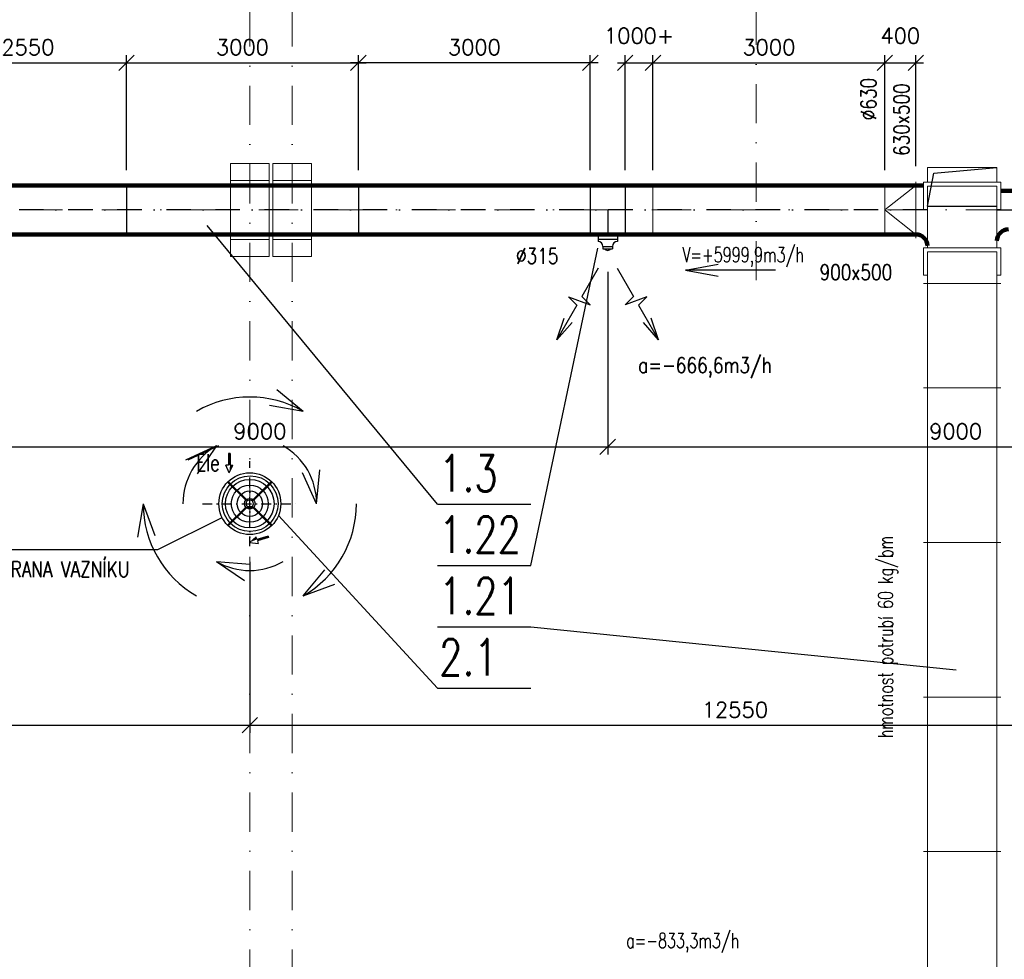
# Model space of a CAD drawing. Header units: millimetres. Extents: x -746391 to 410178, y -169697 to 100555.
# Tile 116 of 179: x 75024 to 87760, y 13704 to 25862. Entities that reach past the tile are written whole.
import ezdxf
from ezdxf.enums import TextEntityAlignment as Align
from ezdxf.lldxf.tags import DXFTag

# ---------------------------------------------------------------- set-up
doc = ezdxf.new("R2010")
doc.units = ezdxf.units.MM
for name, pattern in [('CENTERX2', [101.6, 63.5, -12.7, 12.7, -12.7]), ('DASHDOT', [25.4, 12.7, -6.35, 0, -6.35]), ('ČERCHOVANÁ', [25.4, 12.7, -6.35, 0, -6.35])]:
    doc.linetypes.add(name, pattern=pattern)
doc.layers.get('0').update_dxf_attribs({"color": 9})
doc.layers.get('Defpoints').update_dxf_attribs({"color": 9})
for name, color, linetype, lineweight in [('A99_N_osy', 9, 'CENTERX2', 9), ('A99_S_sloupy', 9, 'Continuous', 5), ('VZT-KOTY', 2, 'Continuous', 25)]:
    doc.layers.add(name, color=color, linetype=linetype, lineweight=lineweight)
for name, color, linetype in [('VZT-KÓTY', 2, 'Continuous'), ('VZT-POZICE', 6, 'Continuous'), ('VZT-PŘÍOD-OSY', 1, 'ČERCHOVANÁ'), ('VZT-PŘÍVOD-NEVID', 120, 'ACAD_ISO02W100'), ('VZT-PŘÍVOD-TENKÉ', 4, 'Continuous'), ('VZT-PŘÍVOD-VÝKON', 2, 'Continuous'), ('VZT-PŘÍVOD-ZAŘÍZENÍ', 3, 'Continuous'), ('VZT-ZAŘ', 3, 'Continuous')]:
    doc.layers.add(name, color=color, linetype=linetype)
doc.styles.add('PITSIMP8', font='pitsimp8')
doc.styles.add('RomanS', font='romans.shx')
tags = doc.linetypes.add('ACAD_ISO02W100', pattern=[15, 12, -3]).pattern_tags.tags
tags[6:7] = [DXFTag(74, 4), DXFTag(75, 0), DXFTag(340, '0'), DXFTag(46, 1.0), DXFTag(50, 0.0), DXFTag(44, 0.0), DXFTag(45, 0.0)]
tags[4:5] = [DXFTag(74, 4), DXFTag(75, 0), DXFTag(340, '0'), DXFTag(46, 1.0), DXFTag(50, 0.0), DXFTag(44, 0.0), DXFTag(45, 0.0)]
doc.dimstyles.new('VZT100', dxfattribs={"dimscale": 100, "dimtxt": 2, "dimasz": 2, "dimexe": 1, "dimexo": 2, "dimgap": 1, "dimtad": 1, "dimtoh": 1, "dimdec": 0, "dimzin": 0, "dimdsep": 46, "dimtxsty": 'RomanS', "dimblk": 'OBLIQUE', "dimcen": 1, "dimdle": 1, "dimclrd": 256, "dimclre": 256, "dimclrt": 256, "dimadec": 0, "dimazin": 0, "dimtfac": 1, "dimtdec": 0, "dimtmove": 2, "dimatfit": 3, "dimldrblk": 'OBLIQUE', "dimfxl": 1, "dimtolj": 1, "dimtzin": 0, "dimarcsym": 0})

# ---------------------------------------------------------------- blocks, each defined once
blk = doc.blocks.new('2dluk097')
at = {"color": 0, "linetype": 'ByBlock'}
for p, q in [((-0.052, 0.5), (-0.052, -0.1)), ((-0.052, 0.5), (0.052, 0.5)), ((0.052, 0.5), (0.052, -0.1))]:
    blk.add_line(p, q, dxfattribs=at)
for p, q in [((-0.052, -0.1), (-0.231, -0.1)), ((0, -0.5), (-0.231, -0.1)), ((0, -0.5), (0.231, -0.1)), ((0.052, -0.1), (0.231, -0.1))]:
    blk.add_line(p, q)
for points in [[(-0.052, 0.5), (0.052, 0.5), (-0.052, -0.1), (0.052, -0.1)], [(-0.231, -0.1), (0, -0.5), (0.052, -0.1), (-0.052, -0.1)], [(-0.052, -0.1), (0.231, -0.1), (0, -0.5), (-0.052, -0.1)]]:
    blk.add_solid(points)
at = {"linetype": 'ByBlock', "style": 'PITSIMP8', "flags": 9}
for tag, p in [('VOLUMENSTROM', (-0.058, 0.041)), ('RAUM/GRUPPE', (-0.058, 0.161)), ('DRUCK/-STUFE', (-0.058, 0.021)), ('BEZEICHNUNG', (-0.058, 0.181)), ('POS.NR.G-LV', (-0.058, 0.141)), ('ANSCHLUSS', (-0.058, 0.001)), ('KENNUNG', (-0.058, 0.081)), ('LEISTUNG', (-0.058, 0.061)), ('FABRIKAT', (-0.058, 0.121)), ('TYP', (-0.058, 0.101)), ('SPANNUNG/FREQUENZ', (-0.058, -0.119)), ('TEMPERATUR', (-0.058, -0.059)), ('SCHUTZART', (-0.058, -0.099)), ('DREHZAHL', (-0.058, -0.079)), ('GROESSE', (-0.058, -0.019)), ('GEWICHT', (-0.058, -0.139)), ('FREI', (-0.058, -0.159)), ('FREI', (-0.058, -0.179)), ('FREI', (-0.058, -0.199)), ('DN', (-0.058, -0.039))]:
    blk.add_attdef(tag, text='', height=0.01, dxfattribs=at).set_placement(p, align=Align.MIDDLE)
blk = doc.blocks.new('_Oblique')
at = {"color": 0, "linetype": 'ByBlock', "lineweight": -2}
blk.add_line((-0.5, -0.5), (0.5, 0.5), dxfattribs=at)
blk = doc.blocks.new('*D1668')
at = {"layer": 'Defpoints', "color": 0, "linetype": 'Continuous', "lineweight": 18, "ltscale": 0.5, "transparency": 16777216}
for p in [(79405, 25305), (79405, 23715), (82405, 23715)]:
    blk.add_point(p, dxfattribs=at)
at = {"layer": 'VZT-KÓTY', "linetype": 'Continuous', "lineweight": -2, "ltscale": 0.5, "transparency": 16777216}
for p, q in [((79405, 23915), (79405, 25405)), ((82405, 23915), (82405, 25405)), ((82505, 25305), (79305, 25305))]:
    blk.add_line(p, q, dxfattribs=at)
at = {"layer": 'VZT-KÓTY', "linetype": 'Continuous', "lineweight": -2, "ltscale": 0.5, "transparency": 16777216, "xscale": 200, "yscale": 200, "zscale": 200, "rotation": 180}
blk.add_blockref('_Oblique', (79405, 25305), dxfattribs=at)
at = {"layer": 'VZT-KÓTY', "linetype": 'Continuous', "lineweight": -2, "ltscale": 0.5, "transparency": 16777216, "xscale": 200, "yscale": 200, "zscale": 200}
blk.add_blockref('_Oblique', (82405, 25305), dxfattribs=at)
at = {"layer": 'VZT-KÓTY', "linetype": 'Continuous', "lineweight": 18, "ltscale": 0.5, "transparency": 16777216, "insert": (80905, 25505), "char_height": 200, "attachment_point": 5, "style": 'RomanS'}
blk.add_mtext('\\A1;3000', dxfattribs=at)
blk = doc.blocks.new('*D1691')
at = {"layer": 'Defpoints', "color": 0, "linetype": 'Continuous', "lineweight": 18, "ltscale": 0.5, "transparency": 16777216}
for p in [(86615, 25305), (86215, 23715), (86615, 23765)]:
    blk.add_point(p, dxfattribs=at)
at = {"layer": 'VZT-KÓTY', "linetype": 'Continuous', "lineweight": -2, "ltscale": 0.5, "transparency": 16777216}
for p, q in [((86215, 23915), (86215, 25405)), ((86615, 23965), (86615, 25405)), ((86115, 25305), (86715, 25305))]:
    blk.add_line(p, q, dxfattribs=at)
at = {"layer": 'VZT-KÓTY', "linetype": 'Continuous', "lineweight": -2, "ltscale": 0.5, "transparency": 16777216, "xscale": 200, "yscale": 200, "zscale": 200, "rotation": 180}
blk.add_blockref('_Oblique', (86215, 25305), dxfattribs=at)
at = {"layer": 'VZT-KÓTY', "linetype": 'Continuous', "lineweight": -2, "ltscale": 0.5, "transparency": 16777216, "xscale": 200, "yscale": 200, "zscale": 200}
blk.add_blockref('_Oblique', (86615, 25305), dxfattribs=at)
at = {"layer": 'VZT-KÓTY', "linetype": 'Continuous', "lineweight": 18, "ltscale": 0.5, "transparency": 16777216, "insert": (86415, 25655), "char_height": 200, "attachment_point": 5, "style": 'RomanS'}
blk.add_mtext('\\A1;400', dxfattribs=at)
blk = doc.blocks.new('*D1714')
at = {"layer": 'Defpoints', "color": 0, "linetype": 'Continuous', "lineweight": 18, "ltscale": 0.5, "transparency": 16777216}
for p in [(83215, 25305), (82855, 23715), (83215, 23715)]:
    blk.add_point(p, dxfattribs=at)
at = {"layer": 'VZT-KOTY', "linetype": 'Continuous', "lineweight": -2, "ltscale": 0.5, "transparency": 16777216}
for p, q in [((82855, 23915), (82855, 25405)), ((83215, 23915), (83215, 25405)), ((82755, 25305), (83315, 25305))]:
    blk.add_line(p, q, dxfattribs=at)
at = {"layer": 'VZT-KOTY', "linetype": 'Continuous', "lineweight": -2, "ltscale": 0.5, "transparency": 16777216, "xscale": 200, "yscale": 200, "zscale": 200, "rotation": 180}
blk.add_blockref('_Oblique', (82855, 25305), dxfattribs=at)
at = {"layer": 'VZT-KOTY', "linetype": 'Continuous', "lineweight": -2, "ltscale": 0.5, "transparency": 16777216, "xscale": 200, "yscale": 200, "zscale": 200}
blk.add_blockref('_Oblique', (83215, 25305), dxfattribs=at)
at = {"layer": 'VZT-KOTY', "linetype": 'Continuous', "lineweight": 18, "ltscale": 0.5, "transparency": 16777216, "insert": (83035, 25655), "char_height": 200, "attachment_point": 5, "style": 'RomanS'}
blk.add_mtext('\\A1;1000+', dxfattribs=at)
blk = doc.blocks.new('*D1715')
at = {"layer": 'Defpoints', "color": 0, "linetype": 'Continuous', "lineweight": 18, "ltscale": 0.5, "transparency": 16777216}
for p in [(86215, 25305), (83215, 23715), (86215, 23715)]:
    blk.add_point(p, dxfattribs=at)
at = {"layer": 'VZT-KOTY', "linetype": 'Continuous', "lineweight": -2, "ltscale": 0.5, "transparency": 16777216}
for p, q in [((83215, 23915), (83215, 25405)), ((86215, 23915), (86215, 25405)), ((83115, 25305), (86315, 25305))]:
    blk.add_line(p, q, dxfattribs=at)
at = {"layer": 'VZT-KOTY', "linetype": 'Continuous', "lineweight": -2, "ltscale": 0.5, "transparency": 16777216, "xscale": 200, "yscale": 200, "zscale": 200, "rotation": 180}
blk.add_blockref('_Oblique', (83215, 25305), dxfattribs=at)
at = {"layer": 'VZT-KOTY', "linetype": 'Continuous', "lineweight": -2, "ltscale": 0.5, "transparency": 16777216, "xscale": 200, "yscale": 200, "zscale": 200}
blk.add_blockref('_Oblique', (86215, 25305), dxfattribs=at)
at = {"layer": 'VZT-KOTY', "linetype": 'Continuous', "lineweight": 18, "ltscale": 0.5, "transparency": 16777216, "insert": (84715, 25505), "char_height": 200, "attachment_point": 5, "style": 'RomanS'}
blk.add_mtext('\\A1;3000', dxfattribs=at)
blk = doc.blocks.new('*D1723')
at = {"layer": 'Defpoints', "color": 0, "linetype": 'Continuous', "lineweight": 18, "ltscale": 0.5, "transparency": 16777216}
for p in [(73630, 22799), (82630, 22799), (82630, 20336)]:
    blk.add_point(p, dxfattribs=at)
at = {"layer": 'VZT-KOTY', "linetype": 'Continuous', "lineweight": -2, "ltscale": 0.5, "transparency": 16777216}
for p, q in [((73630, 22599), (73630, 20236)), ((82630, 22599), (82630, 20236)), ((73530, 20336), (82730, 20336))]:
    blk.add_line(p, q, dxfattribs=at)
at = {"layer": 'VZT-KOTY', "linetype": 'Continuous', "lineweight": -2, "ltscale": 0.5, "transparency": 16777216, "xscale": 200, "yscale": 200, "zscale": 200, "rotation": 180}
blk.add_blockref('_Oblique', (73630, 20336), dxfattribs=at)
at = {"layer": 'VZT-KOTY', "linetype": 'Continuous', "lineweight": -2, "ltscale": 0.5, "transparency": 16777216, "xscale": 200, "yscale": 200, "zscale": 200}
blk.add_blockref('_Oblique', (82630, 20336), dxfattribs=at)
at = {"layer": 'VZT-KOTY', "linetype": 'Continuous', "lineweight": 18, "ltscale": 0.5, "transparency": 16777216, "insert": (78130, 20536), "char_height": 200, "attachment_point": 5, "style": 'RomanS'}
blk.add_mtext('\\A1;9000', dxfattribs=at)
blk = doc.blocks.new('*D1724')
at = {"layer": 'Defpoints', "color": 0, "linetype": 'Continuous', "lineweight": 18, "ltscale": 0.5, "transparency": 16777216}
for p in [(82630, 22799), (91630, 22864), (91630, 20336)]:
    blk.add_point(p, dxfattribs=at)
at = {"layer": 'VZT-KOTY', "linetype": 'Continuous', "lineweight": -2, "ltscale": 0.5, "transparency": 16777216}
for p, q in [((82630, 22599), (82630, 20236)), ((91630, 22664), (91630, 20236)), ((82530, 20336), (91730, 20336))]:
    blk.add_line(p, q, dxfattribs=at)
at = {"layer": 'VZT-KOTY', "linetype": 'Continuous', "lineweight": -2, "ltscale": 0.5, "transparency": 16777216, "xscale": 200, "yscale": 200, "zscale": 200, "rotation": 180}
blk.add_blockref('_Oblique', (82630, 20336), dxfattribs=at)
at = {"layer": 'VZT-KOTY', "linetype": 'Continuous', "lineweight": -2, "ltscale": 0.5, "transparency": 16777216, "xscale": 200, "yscale": 200, "zscale": 200}
blk.add_blockref('_Oblique', (91630, 20336), dxfattribs=at)
at = {"layer": 'VZT-KOTY', "linetype": 'Continuous', "lineweight": 18, "ltscale": 0.5, "transparency": 16777216, "insert": (87130, 20536), "char_height": 200, "attachment_point": 5, "style": 'RomanS'}
blk.add_mtext('\\A1;9000', dxfattribs=at)
blk = doc.blocks.new('*D1730')
at = {"layer": 'Defpoints', "color": 0, "linetype": 'Continuous', "lineweight": 18, "ltscale": 0.5, "transparency": 16777216}
for p in [(76405, 25305), (73855, 23715), (76405, 23715)]:
    blk.add_point(p, dxfattribs=at)
at = {"layer": 'VZT-KOTY', "linetype": 'Continuous', "lineweight": -2, "ltscale": 0.5, "transparency": 16777216}
for p, q in [((73855, 23915), (73855, 25405)), ((76405, 23915), (76405, 25405)), ((73755, 25305), (76505, 25305))]:
    blk.add_line(p, q, dxfattribs=at)
at = {"layer": 'VZT-KOTY', "linetype": 'Continuous', "lineweight": -2, "ltscale": 0.5, "transparency": 16777216, "xscale": 200, "yscale": 200, "zscale": 200, "rotation": 180}
blk.add_blockref('_Oblique', (73855, 25305), dxfattribs=at)
at = {"layer": 'VZT-KOTY', "linetype": 'Continuous', "lineweight": -2, "ltscale": 0.5, "transparency": 16777216, "xscale": 200, "yscale": 200, "zscale": 200}
blk.add_blockref('_Oblique', (76405, 25305), dxfattribs=at)
at = {"layer": 'VZT-KOTY', "linetype": 'Continuous', "lineweight": 18, "ltscale": 0.5, "transparency": 16777216, "insert": (75130, 25505), "char_height": 200, "attachment_point": 5, "style": 'RomanS'}
blk.add_mtext('\\A1;2550', dxfattribs=at)
blk = doc.blocks.new('*D1731')
at = {"layer": 'Defpoints', "color": 0, "linetype": 'Continuous', "lineweight": 18, "ltscale": 0.5, "transparency": 16777216}
for p in [(79405, 25305), (76405, 23715), (79405, 23715)]:
    blk.add_point(p, dxfattribs=at)
at = {"layer": 'VZT-KOTY', "linetype": 'Continuous', "lineweight": -2, "ltscale": 0.5, "transparency": 16777216}
for p, q in [((76405, 23915), (76405, 25405)), ((79405, 23915), (79405, 25405)), ((76305, 25305), (79505, 25305))]:
    blk.add_line(p, q, dxfattribs=at)
at = {"layer": 'VZT-KOTY', "linetype": 'Continuous', "lineweight": -2, "ltscale": 0.5, "transparency": 16777216, "xscale": 200, "yscale": 200, "zscale": 200, "rotation": 180}
blk.add_blockref('_Oblique', (76405, 25305), dxfattribs=at)
at = {"layer": 'VZT-KOTY', "linetype": 'Continuous', "lineweight": -2, "ltscale": 0.5, "transparency": 16777216, "xscale": 200, "yscale": 200, "zscale": 200}
blk.add_blockref('_Oblique', (79405, 25305), dxfattribs=at)
at = {"layer": 'VZT-KOTY', "linetype": 'Continuous', "lineweight": 18, "ltscale": 0.5, "transparency": 16777216, "insert": (77905, 25505), "char_height": 200, "attachment_point": 5, "style": 'RomanS'}
blk.add_mtext('\\A1;3000', dxfattribs=at)
blk = doc.blocks.new('*D1736')
at = {"layer": 'Defpoints', "color": 0, "linetype": 'Continuous', "lineweight": 18, "ltscale": 0.5}
for p in [(66000, 19048), (78000, 19048), (78000, 16733)]:
    blk.add_point(p, dxfattribs=at)
at = {"layer": 'VZT-KOTY', "linetype": 'Continuous', "lineweight": -2, "ltscale": 0.5, "transparency": 16777216}
for p, q in [((66000, 18848), (66000, 16633)), ((78000, 18848), (78000, 16633)), ((65900, 16733), (78100, 16733))]:
    blk.add_line(p, q, dxfattribs=at)
at = {"layer": 'VZT-KOTY', "linetype": 'Continuous', "lineweight": -2, "ltscale": 0.5, "transparency": 16777216, "xscale": 200, "yscale": 200, "zscale": 200, "rotation": 180}
blk.add_blockref('_Oblique', (66000, 16733), dxfattribs=at)
at = {"layer": 'VZT-KOTY', "linetype": 'Continuous', "lineweight": -2, "ltscale": 0.5, "transparency": 16777216, "xscale": 200, "yscale": 200, "zscale": 200}
blk.add_blockref('_Oblique', (78000, 16733), dxfattribs=at)
at = {"layer": 'VZT-KOTY', "linetype": 'Continuous', "lineweight": 18, "ltscale": 0.5, "transparency": 16777216, "insert": (72000, 16933), "char_height": 200, "attachment_point": 5, "style": 'RomanS'}
blk.add_mtext('\\A1;12000', dxfattribs=at)
blk = doc.blocks.new('*D1737')
at = {"layer": 'Defpoints', "color": 0, "linetype": 'Continuous', "lineweight": 18, "ltscale": 0.5}
for p in [(78000, 19048), (90550, 19048), (90550, 16733)]:
    blk.add_point(p, dxfattribs=at)
at = {"layer": 'VZT-KOTY', "linetype": 'Continuous', "lineweight": -2, "ltscale": 0.5, "transparency": 16777216}
for p, q in [((78000, 18848), (78000, 16633)), ((90550, 18848), (90550, 16633)), ((77900, 16733), (90650, 16733))]:
    blk.add_line(p, q, dxfattribs=at)
at = {"layer": 'VZT-KOTY', "linetype": 'Continuous', "lineweight": -2, "ltscale": 0.5, "transparency": 16777216, "xscale": 200, "yscale": 200, "zscale": 200, "rotation": 180}
blk.add_blockref('_Oblique', (78000, 16733), dxfattribs=at)
at = {"layer": 'VZT-KOTY', "linetype": 'Continuous', "lineweight": -2, "ltscale": 0.5, "transparency": 16777216, "xscale": 200, "yscale": 200, "zscale": 200}
blk.add_blockref('_Oblique', (90550, 16733), dxfattribs=at)
at = {"layer": 'VZT-KOTY', "linetype": 'Continuous', "lineweight": 18, "ltscale": 0.5, "transparency": 16777216, "insert": (84275, 16933), "char_height": 200, "attachment_point": 5, "style": 'RomanS'}
blk.add_mtext('\\A1;12550', dxfattribs=at)

msp = doc.modelspace()

# ---------------------------------------------------------------- linework, layer by layer
at = {"layer": 'A99_N_osy', "linetype": 'DASHDOT', "ltscale": 40}
for p, q in [((78000, 100200), (78000, -5085)), ((78550, 100200), (78550, -5085)), ((187349.6, 23400), (-3600, 23400))]:
    msp.add_line(p, q, dxfattribs=at)
msp.add_lwpolyline([(84550, 22490), (84550, 84377.5)], dxfattribs=at)
at = {"layer": 'A99_S_sloupy', "linetype": 'Continuous', "ltscale": 2}
for points in [[(78250, 22800), (77750, 22800), (77750, 24000), (78250, 24000)], [(78800, 22800), (78300, 22800), (78300, 24000), (78800, 24000)]]:
    msp.add_lwpolyline(points, close=True, dxfattribs=at)
at = {"layer": 'A99_S_sloupy', "linetype": 'Continuous', "lineweight": 20, "ltscale": 2}
for points in [[(78250, 24000), (77750, 24000), (77750, 23780), (78250, 23780)], [(78800, 24000), (78300, 24000), (78300, 23780), (78800, 23780)], [(78250, 22800), (77750, 22800), (77750, 23020), (78250, 23020)], [(78800, 22800), (78300, 22800), (78300, 23020), (78800, 23020)]]:
    msp.add_lwpolyline(points, close=True, dxfattribs=at)
at = {"layer": 'VZT-KOTY'}
for p, q in [((80429.2, 19593.8), (77450.3, 23200.2)), ((81635.9, 18800), (82500.7, 22905.7)), ((76812, 19008.8), (77641.9, 19421.6)), ((80429.2, 17212.5), (78371.4, 19448.9)), ((71502.5, 19008.8), (76812, 19008.8)), ((81635.9, 18006.2), (87137, 17449.6))]:
    msp.add_line(p, q, dxfattribs=at)
at = {"layer": 'VZT-PŘÍOD-OSY', "ltscale": 25}
for p, q in [((86764.9, 23400), (10405, 23400)), ((82630, 23400), (82630, 22799.2)), ((87664.9, 23400), (136855, 23400))]:
    msp.add_line(p, q, dxfattribs=at)
at = {"layer": 'VZT-PŘÍOD-OSY', "ltscale": 10}
for p, q in [((78000, 19048), (78000, 20152)), ((77387, 19600), (78613, 19600))]:
    msp.add_line(p, q, dxfattribs=at)
at = {"layer": 'VZT-PŘÍVOD-NEVID', "ltscale": 25}
for p, q in [((86849.1, 23878.6), (87664.9, 23950)), ((86764.9, 23450), (86849.1, 23878.6)), ((86764.9, 23450), (87664.9, 23450))]:
    msp.add_line(p, q, dxfattribs=at)
at = {"layer": 'VZT-PŘÍVOD-TENKÉ', "linetype": 'Continuous', "lineweight": 18, "ltscale": 0.5}
for p, q in [((86614.9, 23715), (86214.9, 23400)), ((86214.9, 23400), (86614.9, 23085))]:
    msp.add_line(p, q, dxfattribs=at)
at = {"layer": 'VZT-PŘÍVOD-TENKÉ'}
msp.add_line((78281.8, 19876.1), (78268.3, 19862.6), dxfattribs=at)
for centre, radius in [((78000.5, 19600), 400.5), ((78005.4, 19600), 360.6), ((78000.5, 19600), 314.5), ((78270.1, 19870.1), 3.6), ((78270.1, 19870.1), 3.6), ((78000.5, 19600), 239.5), ((78000.5, 19600), 164.5), ((78000, 19600), 68)]:
    msp.add_circle(centre, radius, dxfattribs=at)
for centre, radius, start, end in [((78261.8, 19869.1), 1.2, 315, 135), ((78278.9, 19878.9), 6.4, 315, 135), ((78278.9, 19878.9), 4, 315.26984, 135.26984), ((78073.7, 19673.7), 268.4, 44.14607, 45.85391), ((78073.7, 19673.7), 270, 44.15113, 45.84887), ((78269.1, 19861.8), 1.2, 315, 135)]:
    msp.add_arc(centre, radius, start, end, dxfattribs=at)
at = {"layer": 'VZT-PŘÍVOD-VÝKON'}
for p, q in [((83636.9, 22622.7), (84059, 22699.5)), ((82507.9, 22647.3), (82296.7, 22281.3)), ((82752.1, 22647.3), (82963.3, 22281.3)), ((84802.1, 22622.7), (83636.9, 22622.7)), ((83636.9, 22622.7), (84059, 22545.9)), ((82231.7, 22168.8), (81971.7, 21718.4)), ((82124.6, 22275.9), (82403.7, 22174.3)), ((82231.7, 22168.8), (82124.6, 22275.9)), ((82296.7, 22281.3), (82403.7, 22174.3)), ((82963.3, 22281.3), (82856.3, 22174.3)), ((83135.4, 22275.9), (82856.3, 22174.3)), ((83028.3, 22168.8), (83135.4, 22275.9)), ((83028.3, 22168.8), (83288.3, 21718.4)), ((81971.7, 21718.4), (82168.6, 21942.5)), ((81971.8, 21718), (82067.4, 22000.6)), ((83288.3, 21718.4), (83091.4, 21942.5)), ((83288.2, 21718), (83192.6, 22000.6)), ((78689.7, 20794.6), (78351.6, 21075.1)), ((78689.7, 20794.6), (78351.6, 21075.1)), ((78689.7, 20794.6), (78256.7, 20868.5)), ((78689.7, 20794.6), (78256.7, 20868.5)), ((77567.6, 20348.9), (77170.6, 20160.8)), ((77597.6, 20348.9), (77200.6, 20160.8)), ((77567.6, 20348.9), (77317.9, 19987.5)), ((77567.6, 20348.9), (77317.9, 19987.5)), ((78864.7, 19600), (78682.5, 19999.7)), ((78864.7, 19600), (78682.5, 19999.7)), ((78864.7, 19600), (78906.8, 20037.3)), ((78864.7, 19600), (78906.8, 20037.3)), ((76620.6, 19600), (76546.7, 19167)), ((76620.6, 19600), (76546.7, 19167)), ((76620.6, 19600), (76773.1, 19188)), ((76620.6, 19600), (76773.1, 19188)), ((77568, 18851), (78006.1, 18818.7)), ((77568, 18851), (77931.3, 18603.9)), ((77568, 18851), (77931.3, 18603.9)), ((77568, 18851), (78006.1, 18818.7)), ((78689.7, 18405.4), (78970.2, 18743.5)), ((78689.7, 18405.4), (78970.2, 18743.5)), ((78689.7, 18405.4), (79101.7, 18557.9)), ((78689.7, 18405.4), (79101.7, 18557.9))]:
    msp.add_line(p, q, dxfattribs=at)
for radius, start, end in [(1379.4, 60, 120), (1379.4, 60, 120), (864.7, 120, 180), (864.7, 120, 180), (864.7, 0, 60), (864.7, 0, 60), (1379.4, 180, 240), (1379.4, 180, 240), (1379.4, 300, 0), (1379.4, 300, 0), (864.7, 240, 300), (864.7, 240, 300)]:
    msp.add_arc((78000, 19600), radius, start, end, dxfattribs=at)
at = {"layer": 'VZT-PŘÍVOD-ZAŘÍZENÍ', "linetype": 'Continuous', "lineweight": 18, "ltscale": 0.5}
for p, q in [((86764.9, 23950), (86764.9, 23759.6)), ((87664.9, 23950), (86764.9, 23950)), ((87664.9, 23950), (87664.9, 23759.6)), ((83214.9, 23715), (83214.9, 23085)), ((86214.9, 23715), (86214.9, 23085)), ((86614.9, 23765), (86614.9, 23035)), ((87714.9, 23759.6), (86714.9, 23759.6)), ((86714.9, 23759.6), (86714.9, 23406.1)), ((87664.9, 23709.6), (86764.9, 23709.6)), ((86764.9, 23709.6), (86764.9, 22910.4)), ((87664.9, 23709.6), (87664.9, 22910.4)), ((87714.9, 23759.6), (87714.9, 23406.1)), ((86764.9, 23406.1), (86714.9, 23406.1)), ((87714.9, 23406.1), (87664.9, 23406.1)), ((86764.9, 22935), (86764.9, 22910.4)), ((87664.9, 23000), (87664.9, 22910.4)), ((87714.9, 22910.4), (86714.9, 22910.4)), ((86714.9, 22910.4), (86714.9, 22556.8)), ((87664.9, 22860.4), (86764.9, 22860.4)), ((86764.9, 22860.4), (86764.9, 13023.2)), ((87664.9, 22860.4), (87664.9, 13023.2)), ((87714.9, 22910.4), (87714.9, 22556.8)), ((86764.9, 22556.8), (86714.9, 22556.8)), ((87714.9, 22556.8), (87664.9, 22556.8)), ((86714.9, 22450.7), (87714.9, 22450.7)), ((86714.9, 21098.2), (87714.9, 21098.2)), ((86714.9, 19098.2), (87714.9, 19098.2)), ((86714.9, 17098.2), (87714.9, 17098.2)), ((86714.9, 15098.2), (87714.9, 15098.2))]:
    msp.add_line(p, q, dxfattribs=at)
at = {"layer": 'VZT-PŘÍVOD-ZAŘÍZENÍ', "lineweight": 90}
for p, q in [((64405, 23715), (86714.9, 23715)), ((87714.9, 23650), (100855, 23650)), ((64405, 23085), (86614.9, 23085))]:
    msp.add_line(p, q, dxfattribs=at)
at = {"layer": 'VZT-PŘÍVOD-ZAŘÍZENÍ'}
for p, q in [((76405, 23715), (76405, 23085)), ((79405, 23715), (79405, 23085)), ((82405, 23715), (82405, 23085)), ((82855, 23715), (82855, 23085)), ((82505, 23085), (82505, 22991.3)), ((82755, 23085), (82755, 22991.3)), ((82505, 23022.5), (82755, 23022.5)), ((82567.5, 22928.8), (82567.5, 22897.5)), ((82567.5, 22928.8), (82692.5, 22928.8)), ((82692.5, 22928.8), (82692.5, 22897.5)), ((82567.5, 22897.5), (82692.5, 22897.5))]:
    msp.add_line(p, q, dxfattribs=at)
at = {"layer": 'VZT-PŘÍVOD-ZAŘÍZENÍ', "linetype": 'ByBlock'}
for p, q in [((77716.5, 19874.4), (77947.6, 19643.3)), ((77949.2, 19645.2), (77718.3, 19876.1)), ((77723.9, 19881.8), (77737.4, 19868.3)), ((77956.7, 19652.4), (77725.6, 19883.5)), ((77737.4, 19868.3), (77954.8, 19650.8)), ((78274.4, 19883.5), (78043.3, 19652.4)), ((78045.2, 19650.8), (78276.1, 19881.7)), ((78052.4, 19643.3), (78283.5, 19874.4)), ((78268.3, 19862.6), (78050.8, 19645.2)), ((77947.6, 19556.7), (77716.5, 19325.6)), ((77954.8, 19549.2), (77723.9, 19318.3)), ((77725.6, 19316.5), (77956.7, 19547.6)), ((77731.7, 19337.4), (77949.2, 19554.8)), ((78024, 19558.4), (77976, 19558.4)), ((77980, 19558.4), (77980, 19537.7)), ((77980, 19537.7), (77996, 19537.7)), ((77996, 19537.7), (77996, 19558.4)), ((78004, 19558.4), (78004, 19537.7)), ((78004, 19537.7), (78020, 19537.7)), ((78020, 19537.7), (78020, 19558.4)), ((78043.3, 19547.6), (78274.4, 19316.5)), ((78262.6, 19331.7), (78045.2, 19549.2)), ((78050.8, 19554.8), (78281.7, 19323.9)), ((78283.5, 19325.6), (78052.4, 19556.7)), ((77718.2, 19323.9), (77731.7, 19337.4)), ((78276.1, 19318.2), (78262.6, 19331.7))]:
    msp.add_line(p, q, dxfattribs=at)
for centre in [(77729.9, 19870.1), (77729.9, 19870.1), (77729.9, 19329.9), (77729.9, 19329.9), (78270.1, 19329.9), (78270.1, 19329.9)]:
    msp.add_circle(centre, 3.6, dxfattribs=at)
at = {"layer": 'VZT-PŘÍVOD-ZAŘÍZENÍ', "linetype": 'Continuous', "lineweight": 90}
for centre, start, end in [((86614.9, 22935), 0, 90), ((87814.9, 23000), 90, 180)]:
    msp.add_arc(centre, 150, start, end, dxfattribs=at)
at = {"layer": 'VZT-PŘÍVOD-ZAŘÍZENÍ'}
for centre, radius, start, end in [((82505, 22928.8), 62.5, 0, 90), ((82755, 22928.8), 62.5, 90, 180), ((82630, 22928.8), 51.6, 217.27683, 322.72317)]:
    msp.add_arc(centre, radius, start, end, dxfattribs=at)
at = {"layer": 'VZT-PŘÍVOD-ZAŘÍZENÍ', "linetype": 'ByBlock'}
for centre, radius, start, end in [((77721.1, 19878.9), 6.4, 44.99999, 224.99999), ((77721.1, 19878.9), 4, 45.26984, 225.26984), ((77738.2, 19869.1), 1.2, 44.99999, 224.99999), ((77730.9, 19861.8), 1.2, 44.99999, 224.99999), ((77926.3, 19673.7), 270, 134.15113, 135.84886), ((77926.3, 19673.7), 268.4, 134.14607, 135.85391), ((78000, 19600), 48, 300.00015, 180), ((78000, 19600), 48, 180, 240.00015), ((77721.1, 19321.1), 6.4, 135, 315), ((77721.1, 19321.1), 4, 135.26984, 315.26984), ((77730.9, 19338.2), 1.2, 135, 315), ((77926.3, 19526.3), 270, 224.15113, 225.84887), ((77926.3, 19526.3), 268.4, 224.14607, 225.85391), ((77738.2, 19330.9), 1.2, 135, 315), ((78073.7, 19526.3), 268.4, 314.14607, 315.85391), ((78261.8, 19330.9), 1.2, 225, 45), ((78073.7, 19526.3), 270, 314.15113, 315.84886), ((78269.1, 19338.2), 1.2, 225, 45), ((78278.9, 19321.1), 6.4, 225, 45), ((78278.9, 19321.1), 4, 225.26984, 45.26984)]:
    msp.add_arc(centre, radius, start, end, dxfattribs=at)
at = {"layer": 'VZT-ZAŘ'}
for p, q in [((80429.2, 19593.8), (81635.9, 19593.8)), ((80429.2, 18800), (81635.9, 18800)), ((80429.2, 18006.2), (81635.9, 18006.2)), ((80429.2, 17212.5), (81635.9, 17212.5))]:
    msp.add_line(p, q, dxfattribs=at)

# ---------------------------------------------------------------- block references
at = {"layer": 'VZT-KÓTY', "xscale": -200, "yscale": 250, "zscale": 160}
msp.add_blockref('2dluk097', (77734.4, 20123.8), dxfattribs=at)
at = {"layer": 'VZT-KÓTY', "xscale": 200, "yscale": 250, "zscale": 160, "rotation": 286.5002035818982}
msp.add_blockref('2dluk097', (78119.9, 19135), dxfattribs=at)

# ---------------------------------------------------------------- texts
at = {"layer": 'VZT-KÓTY', "style": 'RomanS', "width": 0.8}
for s, rotation, p in [('%%C630', 90, (86103.7, 24561)), ('630x500', 90, (86531.1, 24099)), ('%%C315', 360, (81444.2, 22705.4))]:
    msp.add_text(s, height=200, rotation=rotation, dxfattribs=at).set_placement(p)
at = {"layer": 'VZT-KÓTY', "style": 'RomanS'}
for s, height, width, p in [('900x500', 200, 0.8, (85370.6, 22494.5)), ('Ele', 223.12, 0.7, (77307.9, 20018.9))]:
    msp.add_text(s, height=height, dxfattribs=dict(at, width=width)).set_placement(p)
at = {"layer": 'VZT-KÓTY', "style": 'RomanS', "width": 0.8}
for s, p in [('a=-666,6m3/h', (83888.3, 21232.1)), ('SPODNÍ HRANA = SPODNÍ HRANA VAZNÍKU', (74164.5, 18590.5))]:
    msp.add_text(s, height=200, dxfattribs=at).set_placement(p, align=Align.BOTTOM_CENTER)
at = {"layer": 'VZT-POZICE', "linetype": 'Continuous', "style": 'RomanS', "width": 0.75}
for s, p in [('1.3', (80449.2, 19758.4)), ('1.22', (80449.2, 18964.7)), ('1.21', (80449.2, 18170.9)), ('2.1', (80449.2, 17377.1))]:
    msp.add_text(s, height=470.25, rotation=0, dxfattribs=at).set_placement(p)
at = {"layer": 'VZT-PŘÍVOD-VÝKON', "style": 'RomanS', "width": 0.7}
for s, p in [('V=+5999,9m3/h', (84381.4, 22666.1)), ('a=-833,3m3/h', (83599.7, 13792.4))]:
    msp.add_text(s, height=193.375, dxfattribs=at).set_placement(p, align=Align.BOTTOM_CENTER)
msp.add_text('hmotnost potrubí 60 kg/bm', height=193.375, rotation=90, dxfattribs=at).set_placement((86319.5, 17875.3), align=Align.CENTER)

# ---------------------------------------------------------------- dimensions: what is measured, and where the dimension line sits
at = {"layer": 'VZT-KOTY', "linetype": 'Continuous', "lineweight": 18, "ltscale": 0.5}
dim = msp.add_linear_dim(base=(83214.9, 25305.2), p1=(82855, 23715), p2=(83214.9, 23715), text='1000+', dimstyle='VZT100', dxfattribs=at)
dim.commit()
dim.dimension.update_dxf_attribs({"geometry": '*D1714', "text_midpoint": (83034.9, 25655.2)})
for base, p1, p2, picture, middle in [((76405, 25305.2), (73855, 23715), (76405, 23715), '*D1730', (75130, 25505.2)), ((79405, 25305.2), (76405, 23715), (79405, 23715), '*D1731', (77905, 25505.2)), ((86214.9, 25305.2), (83214.9, 23715), (86214.9, 23715), '*D1715', (84714.9, 25505.2)), ((82630, 20336), (73630, 22799.2), (82630, 22799.2), '*D1723', (78130, 20536)), ((91630, 20336), (82630, 22799.2), (91630, 22864.2), '*D1724', (87130, 20536)), ((78000, 16732.8), (66000, 19048), (78000, 19048), '*D1736', (72000, 16932.8)), ((90550, 16732.8), (78000, 19048), (90550, 19048), '*D1737', (84275, 16932.8))]:
    dim = msp.add_linear_dim(base=base, p1=p1, p2=p2, dimstyle='VZT100', dxfattribs=at)
    dim.commit()
    dim.dimension.update_dxf_attribs({"geometry": picture, "text_midpoint": middle})
at = {"layer": 'VZT-KÓTY', "linetype": 'Continuous', "lineweight": 18, "ltscale": 0.5}
for base, p1, p2, picture, middle in [((86614.9, 25305.2), (86214.9, 23715), (86614.9, 23765), '*D1691', (86414.9, 25655.2)), ((79405, 25305.2), (82405, 23715), (79405, 23715), '*D1668', (80905, 25505.2))]:
    dim = msp.add_linear_dim(base=base, p1=p1, p2=p2, dimstyle='VZT100', dxfattribs=at)
    dim.commit()
    dim.dimension.update_dxf_attribs({"geometry": picture, "text_midpoint": middle})

doc.saveas('drawing.dxf')
